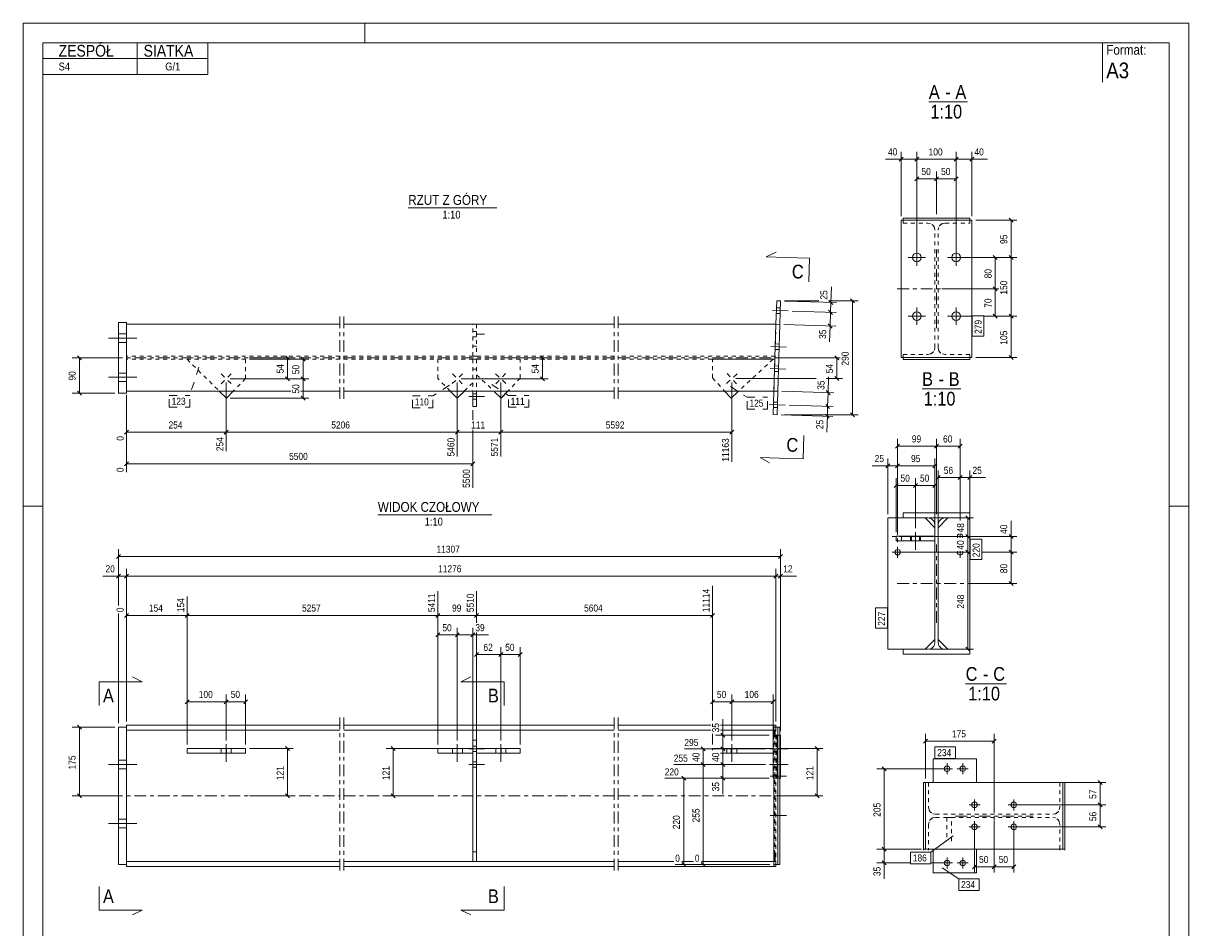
# Model space of a CAD drawing. Header units: millimetres. Extents: x 0 to 297, y 0 to 420.
# Tile 2 of 2: x 0 to 297, y 190 to 420. Entities that reach past the tile are written whole.
import ezdxf

# ---------------------------------------------------------------- set-up
doc = ezdxf.new("R2010")
doc.units = ezdxf.units.MM
for name, pattern in [('XKITLINE00', [0]), ('XKITLINE01', [4, 1, -1, 1, -1]), ('XKITLINE02', [4, 2, -2]), ('XKITLINE03', [6, 3, -1, 1, -1])]:
    doc.linetypes.add(name, pattern=pattern)
for name, color, linetype, lineweight in [('Arkusz rysunku', 3, 'Continuous', 0), ('Element', 2, 'Continuous', 0), ('Inny typ obiektu', 7, 'Continuous', 0), ('Przekrój', 7, 'Continuous', 0), ('Wymiar', 4, 'Continuous', 0), ('Znak elementu', 2, 'Continuous', 0), ('Śruba', 3, 'Continuous', 0)]:
    doc.layers.add(name, color=color, linetype=linetype, lineweight=lineweight)
doc.styles.add('ARIAL', font='ARIAL.TTF')

msp = doc.modelspace()

# ---------------------------------------------------------------- linework, layer by layer
at = {"layer": 'Arkusz rysunku', "linetype": 'XKITLINE00', "lineweight": 0}
for p, q in [((297, 420), (0, 420)), ((0, 420), (0, 0)), ((87, 415), (87, 420)), ((297, 0), (297, 420)), ((292, 415), (5, 415)), ((5, 415), (5, 5)), ((292, 5), (292, 415)), ((5, 297), (0, 297)), ((297, 297), (292, 297))]:
    msp.add_line(p, q, dxfattribs=at)
at = {"layer": 'Element', "linetype": 'XKITLINE00', "lineweight": 0}
for p, q in [((223.72, 334.88), (223.72, 369.88)), ((241.72, 369.88), (223.72, 369.88)), ((241.22, 370.38), (224.22, 370.38)), ((224.22, 370.38), (224.22, 369.88)), ((241.22, 370.38), (241.22, 369.88)), ((241.72, 334.88), (241.72, 369.88)), ((192, 349.32), (191.82, 343.32)), ((193, 349.29), (192, 349.32)), ((192.82, 343.29), (193, 349.29)), ((24.3, 343.82), (26.3, 343.82)), ((24.3, 325.82), (24.3, 343.82)), ((26.3, 343.82), (26.3, 343.32)), ((26.3, 343.32), (26.3, 326.32)), ((80.66, 343.32), (26.3, 343.32)), ((150.62, 343.32), (81.66, 343.32)), ((191.82, 343.32), (151.62, 343.32)), ((191.29, 326.32), (191.82, 343.32)), ((192.82, 343.29), (191.82, 343.32)), ((192.28, 326.3), (192.82, 343.29)), ((241.72, 334.88), (223.72, 334.88)), ((224.22, 334.38), (224.22, 334.88)), ((224.22, 334.38), (241.22, 334.38)), ((241.22, 334.38), (241.22, 334.88)), ((26.3, 325.82), (24.3, 325.82)), ((26.3, 326.32), (68.18, 326.32)), ((26.3, 326.32), (26.3, 325.82)), ((49.92, 326.32), (51.75, 324.52)), ((51.75, 324.52), (53.52, 326.32)), ((70.7, 326.32), (80.66, 326.32)), ((81.66, 326.32), (150.62, 326.32)), ((110.58, 324.52), (108.81, 326.32)), ((110.58, 324.52), (112.41, 326.32)), ((114.53, 326.32), (114.53, 322.42)), ((115.53, 322.42), (115.53, 326.32)), ((121.81, 324.53), (119.91, 326.32)), ((121.81, 324.53), (123.51, 326.32)), ((151.62, 326.32), (191.29, 326.32)), ((180.36, 324.53), (178.71, 326.32)), ((182.31, 326.32), (180.36, 324.53)), ((191.29, 326.32), (191.1, 320.33)), ((191.29, 326.33), (192.28, 326.3)), ((192.1, 320.3), (192.29, 326.3)), ((114.53, 322.42), (115.53, 322.42)), ((192.1, 320.3), (191.1, 320.33)), ((224.22, 293.99), (224.22, 295.26)), ((224.22, 295.26), (241.22, 295.26)), ((224.22, 293.99), (224.22, 295.26)), ((224.22, 295.26), (241.22, 295.26)), ((241.22, 295.26), (241.22, 293.99)), ((241.22, 295.26), (241.22, 293.99)), ((220.32, 293.99), (224.22, 293.99)), ((220.32, 260.53), (220.32, 293.99)), ((230.52, 293.99), (224.22, 293.99)), ((230.52, 293.99), (224.22, 293.99)), ((229.82, 293.99), (232.32, 291.49)), ((230.52, 293.99), (231.21, 293.85)), ((230.52, 293.99), (231.21, 293.85)), ((232.18, 292.88), (232.32, 292.19)), ((232.18, 292.88), (232.32, 292.19)), ((232.32, 262.33), (232.32, 292.19)), ((232.32, 262.33), (232.32, 292.19)), ((235.62, 293.99), (233.12, 291.49)), ((233.12, 292.19), (233.26, 292.88)), ((233.12, 292.19), (233.26, 292.88)), ((233.12, 262.33), (233.12, 292.19)), ((233.12, 262.33), (233.12, 292.19)), ((234.23, 293.85), (234.92, 293.99)), ((234.23, 293.85), (234.92, 293.99)), ((241.22, 293.99), (234.92, 293.99)), ((241.22, 293.99), (234.92, 293.99)), ((241.22, 260.53), (241.22, 293.99)), ((222.42, 288.16), (222.42, 289.36)), ((222.42, 289.36), (232.32, 289.36)), ((222.42, 288.16), (232.32, 288.16)), ((223.78, 289.36), (223.78, 288.16)), ((223.78, 289.36), (232.32, 289.36)), ((223.78, 288.16), (223.78, 289.36)), ((223.78, 288.16), (232.32, 288.16)), ((232.32, 288.16), (232.32, 289.36)), ((232.32, 288.16), (232.32, 289.36)), ((229.82, 260.53), (232.32, 263.03)), ((232.32, 262.33), (232.18, 261.64)), ((232.32, 262.33), (232.18, 261.64)), ((233.12, 263.03), (235.62, 260.53)), ((233.26, 261.64), (233.12, 262.33)), ((233.26, 261.64), (233.12, 262.33)), ((220.32, 260.53), (224.22, 260.53)), ((224.22, 259.26), (224.22, 260.53)), ((224.22, 260.53), (230.52, 260.53)), ((224.22, 259.26), (224.22, 260.53)), ((224.22, 260.53), (230.52, 260.53)), ((241.22, 259.26), (224.22, 259.26)), ((241.22, 259.26), (224.22, 259.26)), ((231.21, 260.67), (230.52, 260.53)), ((231.21, 260.67), (230.52, 260.53)), ((234.92, 260.53), (234.23, 260.67)), ((234.92, 260.53), (234.23, 260.67)), ((234.92, 260.53), (241.22, 260.53)), ((234.92, 260.53), (241.22, 260.53)), ((241.22, 260.53), (241.22, 259.26)), ((241.22, 260.53), (241.22, 259.26)), ((24.3, 205.68), (24.3, 240.68)), ((26.3, 240.68), (24.3, 240.68)), ((26.3, 241.18), (26.3, 240.68)), ((80.66, 241.18), (26.3, 241.18)), ((26.3, 205.68), (26.3, 240.68)), ((150.62, 241.18), (81.66, 241.18)), ((175.18, 241.18), (151.62, 241.18)), ((191.29, 241.18), (177.7, 241.18)), ((191.82, 241.18), (191.29, 241.18)), ((191.29, 241.18), (191.29, 239.91)), ((191.29, 240.68), (191.29, 238.68)), ((192.82, 240.68), (191.29, 240.68)), ((191.82, 241.18), (191.82, 240.68)), ((192.28, 205.68), (192.28, 240.68)), ((192.82, 240.68), (192.82, 205.68)), ((80.66, 239.91), (26.3, 239.91)), ((114.53, 239.91), (81.66, 239.91)), ((114.53, 206.45), (114.53, 239.91)), ((114.53, 239.91), (115.53, 239.91)), ((150.62, 239.91), (115.53, 239.91)), ((115.53, 206.45), (115.53, 239.91)), ((175.18, 239.91), (151.62, 239.91)), ((191.29, 239.91), (177.7, 239.91)), ((192.29, 238.68), (191.1, 238.68)), ((191.1, 238.68), (191.1, 227.68)), ((192.1, 227.68), (192.1, 238.68)), ((192.29, 227.68), (192.29, 238.68)), ((192.82, 227.68), (192.82, 238.68)), ((193, 238.68), (192.82, 238.68)), ((193, 227.68), (193, 238.68)), ((41.72, 234.08), (41.72, 235.28)), ((41.72, 235.28), (56.66, 235.28)), ((51.75, 234.08), (51.75, 235.28)), ((56.66, 235.28), (56.66, 234.08)), ((105.66, 234.08), (105.66, 235.28)), ((105.66, 235.28), (114.53, 235.28)), ((110.58, 234.08), (110.58, 235.28)), ((115.53, 235.28), (126.62, 235.28)), ((121.81, 234.08), (121.81, 235.28)), ((126.62, 234.08), (126.62, 235.28)), ((191.1, 235.28), (175.62, 235.28)), ((175.62, 235.28), (175.62, 234.88)), ((180.36, 234.08), (180.36, 235.28)), ((56.66, 234.08), (41.72, 234.08)), ((110.58, 234.08), (105.66, 234.08)), ((114.53, 234.08), (110.58, 234.08)), ((126.62, 234.08), (115.53, 234.08)), ((191.1, 234.08), (177.7, 234.08)), ((231.92, 232.61), (231.92, 232.61)), ((231.92, 232.61), (231.92, 226.61)), ((242.92, 232.61), (231.92, 232.61)), ((242.92, 232.61), (242.92, 232.61)), ((242.92, 226.61), (242.92, 232.61)), ((192.29, 227.68), (191.1, 227.68)), ((191.29, 205.68), (191.29, 227.68)), ((193, 227.68), (192.82, 227.68)), ((229.42, 209.4), (229.42, 226.61)), ((229.42, 226.61), (230.69, 226.61)), ((229.92, 209.61), (229.92, 226.61)), ((229.92, 226.61), (264.92, 226.61)), ((230.69, 226.61), (230.69, 226.61)), ((231.92, 226.61), (231.92, 226.61)), ((242.92, 226.61), (231.92, 226.61)), ((242.92, 226.61), (242.92, 226.61)), ((264.15, 226.61), (264.15, 226.61)), ((264.15, 226.61), (265.42, 226.61)), ((264.92, 209.61), (264.92, 226.61)), ((265.42, 209.4), (265.42, 226.61)), ((229.42, 209.6), (230.69, 209.6)), ((229.92, 209.61), (264.92, 209.61)), ((230.69, 209.61), (230.69, 209.4)), ((231.92, 203.61), (231.92, 209.61)), ((231.92, 209.61), (231.92, 209.61)), ((231.92, 209.61), (242.92, 209.61)), ((242.92, 209.61), (242.92, 209.61)), ((242.92, 203.61), (242.92, 209.61)), ((264.15, 209.4), (264.15, 209.61)), ((264.15, 209.6), (265.42, 209.6)), ((26.3, 205.68), (24.3, 205.68)), ((26.3, 206.45), (80.66, 206.45)), ((26.3, 205.18), (26.3, 205.68)), ((80.66, 205.18), (26.3, 205.18)), ((81.66, 206.45), (114.53, 206.45)), ((150.62, 205.18), (81.66, 205.18)), ((115.53, 206.45), (114.53, 206.45)), ((150.62, 206.45), (115.53, 206.45)), ((165.78, 206.45), (151.62, 206.45)), ((191.82, 205.18), (151.62, 205.18)), ((170.78, 206.45), (167.84, 206.45)), ((191.29, 206.45), (172.84, 206.45)), ((191.29, 205.18), (191.29, 206.45)), ((192.82, 205.68), (191.29, 205.68)), ((191.82, 205.18), (191.82, 205.68)), ((231.92, 203.61), (231.92, 203.61)), ((242.92, 203.61), (231.92, 203.61)), ((242.92, 203.61), (242.92, 203.61))]:
    msp.add_line(p, q, dxfattribs=at)
at = {"layer": 'Element', "linetype": 'XKITLINE01', "lineweight": 0}
for p, q in [((224.22, 369.88), (224.22, 369.11)), ((224.22, 369.11), (230.52, 369.11)), ((230.52, 369.11), (231.21, 368.97)), ((234.23, 368.97), (234.92, 369.11)), ((234.92, 369.11), (241.22, 369.11)), ((241.22, 369.88), (241.22, 369.11)), ((232.18, 368), (232.32, 367.31)), ((232.32, 337.45), (232.32, 367.31)), ((233.12, 367.31), (233.26, 368)), ((233.12, 337.45), (233.12, 367.31)), ((26.3, 343.32), (26.3, 326.32)), ((114.53, 335.22), (114.53, 343.32)), ((114.53, 343.32), (115.53, 343.32)), ((115.53, 343.32), (115.53, 335.22)), ((191.82, 343.32), (191.29, 326.33)), ((192.82, 343.29), (191.82, 343.32)), ((191.82, 343.32), (191.82, 343.32)), ((115.53, 337.72), (114.53, 337.72)), ((224.22, 335.65), (230.52, 335.65)), ((224.22, 334.88), (224.22, 335.65)), ((231.21, 335.79), (230.52, 335.65)), ((232.32, 337.45), (232.18, 336.76)), ((233.26, 336.76), (233.12, 337.45)), ((234.92, 335.65), (234.23, 335.79)), ((241.22, 335.65), (234.92, 335.65)), ((241.22, 334.88), (241.22, 335.65)), ((80.66, 335.22), (26.3, 335.22)), ((80.66, 334.42), (26.3, 334.42)), ((41.72, 334.42), (56.66, 334.42)), ((41.72, 334.42), (49.92, 326.32)), ((56.66, 334.42), (56.66, 329.5)), ((150.62, 335.22), (81.66, 335.22)), ((150.62, 334.42), (81.66, 334.42)), ((105.66, 329.5), (105.66, 334.42)), ((105.66, 334.42), (114.53, 334.42)), ((115.53, 335.22), (114.53, 335.22)), ((115.53, 334.42), (114.53, 334.42)), ((114.53, 334.42), (114.53, 326.32)), ((114.53, 334.42), (114.53, 328.42)), ((115.53, 334.42), (115.53, 322.42)), ((126.62, 334.42), (115.53, 334.42)), ((115.53, 334.42), (115.53, 330.48)), ((126.62, 329.61), (126.62, 334.42)), ((191.56, 335.22), (151.62, 335.22)), ((191.54, 334.42), (151.62, 334.42)), ((175.62, 334.42), (191.11, 334.42)), ((175.62, 329.68), (175.62, 334.42)), ((191.11, 334.42), (182.31, 326.32)), ((115.53, 331.92), (114.53, 331.92)), ((115.53, 330.48), (119.91, 326.32)), ((175.62, 329.68), (178.71, 326.32)), ((56.66, 329.5), (53.52, 326.32)), ((108.81, 326.32), (105.66, 329.5)), ((114.53, 328.42), (110.58, 324.52)), ((126.62, 329.61), (121.81, 324.53)), ((192.29, 326.3), (191.29, 326.33)), ((191.29, 326.32), (191.29, 326.33)), ((191.29, 326.33), (191.29, 326.32)), ((224.22, 293.99), (229.82, 293.99)), ((232.32, 263.03), (232.32, 291.49)), ((233.12, 291.49), (233.12, 263.03)), ((241.22, 293.99), (235.62, 293.99)), ((222.42, 288.16), (222.42, 289.36)), ((222.42, 289.36), (232.32, 289.36)), ((222.42, 288.16), (232.32, 288.16)), ((232.32, 289.36), (223.78, 289.36)), ((226.32, 288.16), (226.32, 289.36)), ((228.37, 288.16), (228.37, 289.36)), ((232.32, 289.36), (232.32, 288.16)), ((224.22, 260.53), (229.82, 260.53)), ((235.62, 260.53), (241.22, 260.53)), ((26.3, 240.68), (26.3, 239.91)), ((191.82, 240.68), (191.82, 239.91)), ((191.82, 205.68), (191.82, 240.68)), ((26.3, 205.68), (26.3, 239.91)), ((80.66, 239.91), (26.3, 239.91)), ((150.62, 239.91), (81.66, 239.91)), ((115.53, 239.91), (114.53, 239.91)), ((114.53, 206.45), (114.53, 239.91)), ((114.53, 239.91), (115.53, 239.91)), ((115.53, 239.91), (115.53, 206.45)), ((175.18, 239.91), (151.62, 239.91)), ((191.82, 239.91), (177.7, 239.91)), ((192.1, 238.68), (191.29, 238.68)), ((191.29, 238.68), (191.29, 227.68)), ((191.29, 238.68), (191.29, 227.68)), ((191.48, 239.91), (191.5, 239.78)), ((191.5, 239.78), (191.52, 239.39)), ((191.52, 239.39), (191.54, 238.8)), ((191.54, 238.8), (191.54, 238.11)), ((191.54, 208.25), (191.54, 238.11)), ((191.56, 238.11), (191.57, 238.8)), ((191.56, 208.25), (191.56, 238.11)), ((191.57, 238.8), (191.58, 239.39)), ((191.58, 239.39), (191.6, 239.78)), ((191.6, 239.78), (191.62, 239.91)), ((191.82, 227.68), (191.82, 238.68)), ((192.82, 238.68), (191.82, 238.68)), ((192, 227.68), (192, 238.68)), ((114.53, 237.41), (115.53, 237.41)), ((115.53, 237.41), (114.53, 237.41)), ((114.53, 235.28), (114.53, 234.08)), ((115.53, 234.08), (115.53, 235.28)), ((191.11, 235.28), (191.1, 235.28)), ((191.11, 235.28), (191.1, 235.28)), ((191.11, 234.08), (191.11, 235.28)), ((115.53, 234.08), (121.81, 234.08)), ((191.1, 234.08), (191.11, 234.08)), ((191.11, 234.08), (191.1, 234.08)), ((231.92, 232.61), (242.92, 232.61)), ((192.1, 227.68), (191.29, 227.68)), ((192.82, 227.68), (191.82, 227.68)), ((229.42, 226.61), (229.42, 226.41)), ((230.69, 226.61), (230.69, 220.31)), ((231.92, 226.61), (242.92, 226.61)), ((231.92, 226.61), (231.92, 226.61)), ((264.15, 226.61), (264.15, 220.31)), ((230.83, 219.62), (230.69, 220.31)), ((264.15, 220.31), (264.01, 219.62)), ((232.49, 218.51), (231.8, 218.65)), ((231.8, 217.57), (232.49, 217.71)), ((232.49, 218.51), (262.35, 218.51)), ((232.49, 217.71), (262.35, 217.71)), ((236.52, 217.7), (235.32, 217.7)), ((235.32, 217.7), (235.32, 211.68)), ((236.52, 211.68), (236.52, 217.7)), ((263.04, 218.65), (262.35, 218.51)), ((262.35, 217.71), (263.04, 217.57)), ((230.69, 215.91), (230.83, 216.6)), ((230.69, 215.91), (230.69, 209.61)), ((264.01, 216.6), (264.15, 215.91)), ((264.15, 209.61), (264.15, 215.91)), ((114.53, 208.95), (115.53, 208.95)), ((114.53, 208.95), (115.53, 208.95)), ((191.54, 208.25), (191.54, 207.56)), ((191.57, 207.56), (191.56, 208.25)), ((231.92, 209.61), (242.92, 209.61)), ((115.53, 206.45), (114.53, 206.45)), ((115.53, 206.45), (114.53, 206.45)), ((191.82, 206.45), (191.29, 206.45)), ((191.5, 206.59), (191.48, 206.45)), ((191.52, 206.98), (191.5, 206.59)), ((191.54, 207.56), (191.52, 206.98)), ((191.58, 206.98), (191.57, 207.56)), ((191.6, 206.59), (191.58, 206.98)), ((191.62, 206.45), (191.6, 206.59)), ((191.82, 205.68), (191.82, 206.45)), ((242.92, 203.61), (231.92, 203.61))]:
    msp.add_line(p, q, dxfattribs=at)
at = {"layer": 'Element', "linetype": 'XKITLINE03', "lineweight": 0}
for p, q in [((232.72, 342.38), (232.72, 362.38)), ((222.72, 352.38), (242.72, 352.38)), ((80.66, 345.32), (80.66, 324.32)), ((81.67, 345.32), (81.67, 324.32)), ((150.62, 345.32), (150.62, 324.32)), ((151.62, 345.32), (151.62, 324.32)), ((16.3, 334.82), (80.66, 334.82)), ((81.66, 334.82), (150.62, 334.82)), ((151.62, 334.82), (201.55, 334.82)), ((232.72, 267.26), (232.72, 287.26)), ((222.72, 277.26), (242.72, 277.26)), ((80.66, 243.18), (80.66, 203.18)), ((81.67, 243.18), (81.67, 203.18)), ((150.62, 243.18), (150.62, 203.18)), ((151.62, 243.18), (151.62, 203.18)), ((247.42, 227.9), (247.42, 208.11)), ((16.3, 223.18), (80.66, 223.18)), ((81.66, 223.18), (150.62, 223.18)), ((151.62, 223.18), (201.55, 223.18)), ((237.52, 218.01), (257.32, 218.01))]:
    msp.add_line(p, q, dxfattribs=at)
at = {"layer": 'Element', "linetype": 'XKITLINE01', "lineweight": 0}
for centre, start, end in [((230.52, 367.31), 22.5, 67.5), ((234.92, 367.31), 112.5, 157.5), ((230.52, 337.45), 292.5, 337.5), ((234.92, 337.45), 202.5, 247.5), ((232.49, 220.31), 202.4859, 247.4859), ((232.49, 215.91), 112.5141, 157.5141), ((262.35, 220.31), 292.5141, 337.5141), ((262.35, 215.91), 22.4859, 67.4859)]:
    msp.add_arc(centre, 1.8, start, end, dxfattribs=at)
at = {"layer": 'Element', "linetype": 'XKITLINE00', "lineweight": 0}
for centre, start, end in [((230.52, 292.19), 22.5, 67.5), ((230.52, 292.19), 22.5, 67.5), ((234.92, 292.19), 112.5, 157.5), ((234.92, 292.19), 112.5, 157.5), ((230.52, 262.33), 292.5, 337.5), ((230.52, 262.33), 292.5, 337.5), ((234.92, 262.33), 202.5, 247.5), ((234.92, 262.33), 202.5, 247.5)]:
    msp.add_arc(centre, 1.8, start, end, dxfattribs=at)
at = {"layer": 'Inny typ obiektu', "linetype": 'XKITLINE00', "lineweight": 0}
for p, q in [((5, 415), (47, 415)), ((5, 415), (5, 411)), ((29, 411), (29, 415)), ((47, 411), (47, 415)), ((275, 415), (275, 405)), ((5, 411), (47, 411)), ((5, 411), (5, 407)), ((29, 411), (29, 407)), ((47, 411), (47, 407)), ((5, 407), (47, 407)), ((230.77, 400), (240.65, 400)), ((98.1, 373), (120.7, 373)), ((229.07, 326.88), (238.95, 326.88)), ((90.36, 294.8), (119.44, 294.8)), ((240.16, 251.76), (250.56, 251.76))]:
    msp.add_line(p, q, dxfattribs=at)
at = {"layer": 'Przekrój', "linetype": 'XKITLINE00', "lineweight": 0}
for p, q in [((189.36, 360.5), (191.89, 361.67)), ((194.35, 360.35), (189.36, 360.5)), ((200.35, 360.16), (194.35, 360.35)), ((200.35, 360.16), (200.16, 354.16)), ((198.75, 309.02), (198.93, 315.02)), ((187.75, 309.36), (190.21, 308.04)), ((192.75, 309.21), (187.75, 309.36)), ((198.75, 309.02), (192.75, 309.21)), ((30.3, 252.25), (27.8, 253.5)), ((111.53, 252.25), (114.03, 253.5)), ((19.3, 252.25), (19.3, 246.25)), ((19.3, 252.25), (25.3, 252.25)), ((25.3, 252.25), (30.3, 252.25)), ((116.53, 252.25), (111.53, 252.25)), ((122.53, 252.25), (116.53, 252.25)), ((122.53, 252.25), (122.53, 246.25)), ((19.3, 194.12), (19.3, 200.12)), ((122.53, 194.12), (122.53, 200.12)), ((19.3, 194.12), (25.3, 194.12)), ((25.3, 194.12), (30.3, 194.12)), ((30.3, 194.12), (27.8, 192.87)), ((111.53, 194.12), (114.03, 192.87)), ((116.53, 194.12), (111.53, 194.12)), ((122.53, 194.12), (116.53, 194.12))]:
    msp.add_line(p, q, dxfattribs=at)
at = {"layer": 'Wymiar', "linetype": 'XKITLINE00', "lineweight": 0}
for p, q in [((223.72, 370.88), (223.72, 387.24)), ((227.72, 361.38), (227.72, 387.24)), ((227.72, 361.38), (227.72, 387.24)), ((237.72, 361.38), (237.72, 387.24)), ((237.72, 361.38), (237.72, 387.24)), ((241.72, 370.88), (241.72, 387.24)), ((223.72, 385.38), (219.7, 385.38)), ((223.72, 385.38), (219.7, 385.38)), ((224.23, 385.89), (223.21, 384.87)), ((223.72, 385.38), (227.72, 385.38)), ((228.23, 385.89), (227.21, 384.87)), ((228.23, 385.89), (227.21, 384.87)), ((227.72, 385.38), (237.72, 385.38)), ((238.23, 385.89), (237.21, 384.87)), ((238.23, 385.89), (237.21, 384.87)), ((237.72, 385.38), (241.72, 385.38)), ((242.23, 385.89), (241.21, 384.87)), ((241.72, 385.38), (245.74, 385.38)), ((241.72, 385.38), (245.74, 385.38)), ((228.23, 380.89), (227.21, 379.87)), ((227.72, 361.38), (227.72, 382.24)), ((227.72, 380.38), (232.72, 380.38)), ((233.23, 380.89), (232.21, 379.87)), ((233.23, 380.89), (232.21, 379.87)), ((232.72, 371.38), (232.72, 382.24)), ((232.72, 371.38), (232.72, 382.24)), ((232.72, 380.38), (237.72, 380.38)), ((238.23, 380.89), (237.21, 379.87)), ((237.72, 361.38), (237.72, 382.24)), ((242.72, 369.88), (253.16, 369.88)), ((251.21, 370.39), (252.23, 369.37)), ((251.72, 360.38), (251.72, 369.88)), ((238.72, 360.38), (253.16, 360.38)), ((238.72, 360.38), (253.16, 360.38)), ((238.72, 360.38), (249.16, 360.38)), ((247.21, 360.89), (248.23, 359.87)), ((247.72, 352.38), (247.72, 360.38)), ((251.21, 360.89), (252.23, 359.87)), ((251.21, 360.89), (252.23, 359.87)), ((251.72, 345.38), (251.72, 360.38)), ((205.82, 348.89), (205.94, 352.91)), ((205.82, 348.89), (205.94, 352.91)), ((234.12, 352.38), (248.6, 352.38)), ((234.12, 352.38), (248.6, 352.38)), ((247.21, 352.89), (248.23, 351.87)), ((247.21, 352.89), (248.23, 351.87)), ((247.72, 345.38), (247.72, 352.38)), ((194, 349.32), (202.71, 349.32)), ((194, 349.25), (207.25, 348.84)), ((205.23, 349.32), (212.74, 349.32)), ((205.32, 349.41), (206.31, 348.36)), ((205.74, 346.39), (205.82, 348.89)), ((210.79, 349.83), (211.81, 348.81)), ((211.3, 320.3), (211.3, 349.32)), ((195.93, 346.69), (207.18, 346.34)), ((195.93, 346.69), (207.18, 346.34)), ((205.24, 346.91), (206.23, 345.86)), ((205.24, 346.91), (206.23, 345.86)), ((205.63, 342.89), (205.74, 346.39)), ((238.72, 345.38), (241.82, 345.38)), ((238.72, 345.38), (241.82, 345.38)), ((238.72, 345.38), (241.82, 345.38)), ((244.82, 345.38), (253.16, 345.38)), ((244.82, 345.38), (253.16, 345.38)), ((244.82, 345.38), (249.16, 345.38)), ((247.21, 345.89), (248.23, 344.87)), ((251.21, 345.89), (252.23, 344.87)), ((251.21, 345.89), (252.23, 344.87)), ((251.72, 334.88), (251.72, 345.38)), ((193.82, 343.26), (207.07, 342.85)), ((205.14, 343.42), (206.12, 342.37)), ((205.63, 342.89), (205.5, 338.87)), ((205.63, 342.89), (205.5, 338.87)), ((25.3, 334.82), (12.44, 334.82)), ((13.79, 335.33), (14.81, 334.31)), ((14.3, 325.82), (14.3, 334.82)), ((57.66, 334.82), (68.74, 334.82)), ((57.66, 334.42), (72.74, 334.42)), ((66.79, 335.33), (67.81, 334.31)), ((67.3, 329.47), (67.3, 334.82)), ((70.79, 334.93), (71.81, 333.91)), ((71.3, 329.47), (71.3, 334.42)), ((122.68, 334.82), (133.74, 334.82)), ((131.79, 335.33), (132.81, 334.31)), ((132.3, 329.47), (132.3, 334.82)), ((192.55, 334.82), (208.18, 334.82)), ((206.79, 335.33), (207.81, 334.31)), ((207.3, 329.48), (207.3, 334.82)), ((242.72, 334.88), (253.16, 334.88)), ((251.21, 335.39), (252.23, 334.37)), ((66.79, 329.98), (67.81, 328.96)), ((70.79, 329.98), (71.81, 328.96)), ((70.79, 329.98), (71.81, 328.96)), ((131.79, 329.98), (132.81, 328.96)), ((205.1, 325.9), (205.23, 329.92)), ((205.1, 325.9), (205.23, 329.92)), ((206.79, 329.99), (207.81, 328.97)), ((51.72, 328.47), (51.72, 311)), ((51.72, 328.47), (51.72, 311)), ((52.72, 329.47), (72.74, 329.47)), ((52.72, 329.47), (72.74, 329.47)), ((52.72, 329.47), (68.74, 329.47)), ((71.3, 324.52), (71.3, 329.47)), ((110.61, 328.47), (110.61, 309.66)), ((110.61, 328.47), (110.61, 309.66)), ((111.61, 329.47), (133.74, 329.47)), ((121.68, 328.48), (121.68, 309.66)), ((121.68, 328.48), (121.68, 309.66)), ((180.57, 328.48), (180.57, 308.33)), ((181.57, 329.48), (202.09, 329.48)), ((204.61, 329.48), (208.74, 329.48)), ((23.3, 325.82), (12.44, 325.82)), ((13.79, 326.33), (14.81, 325.31)), ((26.3, 325.32), (26.3, 305.67)), ((26.3, 325.32), (26.3, 313.67)), ((52.75, 324.52), (72.74, 324.52)), ((70.79, 325.03), (71.81, 324.02)), ((193.28, 326.27), (206.54, 325.85)), ((204.61, 326.42), (205.59, 325.37)), ((204.99, 322.4), (205.1, 325.9)), ((114.53, 321.42), (114.53, 318.94)), ((195.18, 322.7), (206.43, 322.35)), ((195.18, 322.7), (206.43, 322.35)), ((204.5, 322.92), (205.49, 321.87)), ((204.5, 322.92), (205.49, 321.87)), ((204.92, 319.9), (204.99, 322.4)), ((210.79, 320.81), (211.81, 319.79)), ((193.1, 320.27), (206.35, 319.86)), ((194, 320.3), (212.74, 320.3)), ((204.42, 320.43), (205.41, 319.38)), ((204.92, 319.9), (204.79, 315.88)), ((204.92, 319.9), (204.79, 315.88)), ((26.81, 316.33), (25.79, 315.31)), ((26.3, 315.82), (51.72, 315.82)), ((52.22, 316.33), (51.21, 315.31)), ((52.22, 316.33), (51.26, 315.36)), ((51.72, 315.82), (110.61, 315.82)), ((111.12, 316.33), (110.11, 315.31)), ((111.12, 316.33), (110.15, 315.36)), ((110.61, 315.82), (121.68, 315.82)), ((114.53, 316.42), (114.53, 301.66)), ((122.18, 316.33), (121.17, 315.31)), ((122.18, 316.33), (121.22, 315.36)), ((121.68, 315.82), (180.57, 315.82)), ((181.08, 316.33), (180.06, 315.31)), ((223.33, 312.77), (222.31, 311.75)), ((222.82, 290.26), (222.82, 314.12)), ((222.82, 312.26), (232.72, 312.26)), ((233.23, 312.77), (232.21, 311.75)), ((233.23, 312.77), (232.21, 311.75)), ((232.72, 294.99), (232.72, 314.12)), ((232.72, 294.99), (232.72, 314.12)), ((232.72, 312.26), (238.72, 312.26)), ((239.23, 312.77), (238.21, 311.75)), ((238.72, 293.32), (238.72, 314.12)), ((220.32, 294.99), (220.32, 309.12)), ((222.82, 290.26), (222.82, 309.12)), ((222.82, 290.26), (222.82, 309.12)), ((232.32, 292.49), (232.32, 309.12)), ((26.81, 308.33), (25.79, 307.31)), ((26.3, 307.82), (114.53, 307.82)), ((115.04, 308.33), (114.02, 307.31)), ((220.32, 307.26), (216.3, 307.26)), ((220.32, 307.26), (216.3, 307.26)), ((220.83, 307.77), (219.81, 306.75)), ((220.32, 307.26), (222.82, 307.26)), ((223.33, 307.77), (222.31, 306.75)), ((223.33, 307.77), (222.31, 306.75)), ((222.82, 307.26), (232.32, 307.26)), ((232.83, 307.77), (231.81, 306.75)), ((233.12, 292.49), (233.12, 306.12)), ((238.72, 293.32), (238.72, 306.12)), ((238.72, 293.32), (238.72, 306.12)), ((241.22, 294.99), (241.22, 306.12)), ((222.42, 290.36), (222.42, 304.12)), ((227.37, 291.41), (227.37, 304.12)), ((227.37, 291.41), (227.37, 304.12)), ((232.32, 292.49), (232.32, 304.12)), ((233.63, 304.77), (232.61, 303.75)), ((233.12, 304.26), (238.72, 304.26)), ((239.23, 304.77), (238.21, 303.75)), ((239.23, 304.77), (238.21, 303.75)), ((238.72, 304.26), (241.22, 304.26)), ((241.73, 304.77), (240.71, 303.75)), ((241.22, 304.26), (245.24, 304.26)), ((241.22, 304.26), (245.24, 304.26)), ((222.93, 302.77), (221.92, 301.75)), ((222.42, 302.26), (227.37, 302.26)), ((227.88, 302.77), (226.86, 301.75)), ((227.88, 302.77), (226.86, 301.75)), ((227.37, 302.26), (232.32, 302.26)), ((232.83, 302.77), (231.81, 301.75)), ((240.21, 294.5), (241.23, 293.48)), ((230.82, 293.99), (242.16, 293.99)), ((240.72, 289.26), (240.72, 293.99)), ((251.72, 289.26), (251.72, 293.28)), ((251.72, 289.26), (251.72, 293.28)), ((223.82, 289.26), (242.16, 289.26)), ((223.82, 289.26), (242.16, 289.26)), ((223.82, 289.26), (253.16, 289.26)), ((240.21, 289.77), (241.23, 288.75)), ((240.21, 289.77), (241.23, 288.75)), ((240.72, 285.26), (240.72, 289.26)), ((251.21, 289.77), (252.23, 288.75)), ((251.72, 285.26), (251.72, 289.26)), ((24.3, 271.7), (24.3, 286.04)), ((193, 239.68), (193, 286.04)), ((223.82, 285.26), (241.32, 285.26)), ((223.82, 285.26), (241.32, 285.26)), ((223.82, 285.26), (241.32, 285.26)), ((223.82, 285.26), (241.32, 285.26)), ((240.21, 285.77), (241.23, 284.75)), ((240.21, 285.77), (241.23, 284.75)), ((240.72, 260.53), (240.72, 285.26)), ((244.32, 285.26), (253.16, 285.26)), ((244.32, 285.26), (253.16, 285.26)), ((251.21, 285.77), (252.23, 284.75)), ((251.21, 285.77), (252.23, 284.75)), ((251.72, 277.26), (251.72, 285.26)), ((24.81, 284.69), (23.79, 283.67)), ((24.3, 284.18), (193, 284.18)), ((193.51, 284.69), (192.5, 283.67)), ((24.3, 279.18), (20.28, 279.18)), ((24.3, 279.18), (20.28, 279.18)), ((24.81, 279.69), (23.79, 278.67)), ((24.3, 271.7), (24.3, 281.04)), ((24.3, 279.18), (26.3, 279.18)), ((26.81, 279.69), (25.79, 278.67)), ((26.81, 279.69), (25.79, 278.67)), ((26.3, 242.18), (26.3, 281.04)), ((26.3, 242.18), (26.3, 281.04)), ((26.3, 279.18), (191.82, 279.18)), ((192.33, 279.69), (191.31, 278.67)), ((192.33, 279.69), (191.31, 278.67)), ((191.82, 242.18), (191.82, 281.04)), ((191.82, 242.18), (191.82, 281.04)), ((191.82, 279.18), (193, 279.18)), ((193.51, 279.69), (192.5, 278.67)), ((193, 239.68), (193, 281.04)), ((193, 279.18), (197.02, 279.18)), ((193, 279.18), (197.02, 279.18)), ((175.62, 242.39), (175.62, 276.68)), ((242.22, 277.26), (253.16, 277.26)), ((251.21, 277.77), (252.23, 276.75)), ((41.72, 236.28), (41.72, 274.01)), ((41.72, 236.28), (41.72, 274.01)), ((105.66, 236.28), (105.66, 275.34)), ((105.66, 236.28), (105.66, 275.34)), ((115.53, 267.3), (115.53, 275.34)), ((115.53, 267.3), (115.53, 275.34)), ((26.3, 242.18), (26.3, 271.34)), ((24.3, 241.68), (24.3, 269.64)), ((24.3, 241.68), (24.3, 269.64)), ((26.81, 269.69), (25.79, 268.67)), ((26.3, 269.18), (41.72, 269.18)), ((42.23, 269.69), (41.22, 268.67)), ((42.23, 269.69), (41.22, 268.67)), ((41.72, 269.18), (105.66, 269.18)), ((106.17, 269.69), (105.16, 268.67)), ((106.17, 269.69), (105.16, 268.67)), ((105.66, 269.18), (115.53, 269.18)), ((116.04, 269.69), (115.02, 268.67)), ((116.04, 269.69), (115.02, 268.67)), ((115.53, 269.18), (175.62, 269.18)), ((176.13, 269.69), (175.11, 268.67)), ((106.17, 264.69), (105.16, 263.67)), ((105.66, 236.28), (105.66, 266.04)), ((111.12, 264.69), (110.11, 263.67)), ((111.12, 264.69), (110.11, 263.67)), ((110.61, 237.33), (110.61, 266.04)), ((110.61, 237.33), (110.61, 266.04)), ((115.04, 264.69), (114.02, 263.67)), ((114.53, 236.28), (114.53, 266.04)), ((115.53, 236.28), (115.53, 264.78)), ((115.53, 236.28), (115.53, 264.78)), ((105.66, 264.18), (110.61, 264.18)), ((110.61, 264.18), (114.53, 264.18)), ((114.53, 264.18), (118.55, 264.18)), ((114.53, 264.18), (118.55, 264.18)), ((116.04, 259.69), (115.02, 258.67)), ((115.53, 236.28), (115.53, 261.04)), ((115.53, 259.18), (121.68, 259.18)), ((122.18, 259.69), (121.17, 258.67)), ((122.18, 259.69), (121.17, 258.67)), ((121.68, 237.33), (121.68, 261.04)), ((121.68, 237.33), (121.68, 261.04)), ((121.68, 259.18), (126.62, 259.18)), ((127.13, 259.69), (126.11, 258.67)), ((126.62, 236.28), (126.62, 261.04)), ((230.82, 260.53), (242.16, 260.53)), ((240.21, 261.04), (241.23, 260.02)), ((42.23, 247.69), (41.22, 246.67)), ((41.72, 236.28), (41.72, 249.04)), ((41.72, 247.18), (51.72, 247.18)), ((52.22, 247.69), (51.21, 246.67)), ((52.22, 247.69), (51.21, 246.67)), ((51.72, 237.33), (51.72, 249.04)), ((51.72, 237.33), (51.72, 249.04)), ((51.72, 247.18), (56.66, 247.18)), ((57.17, 247.69), (56.16, 246.67)), ((56.66, 236.28), (56.66, 249.04)), ((176.13, 247.69), (175.11, 246.67)), ((175.62, 242.39), (175.62, 249.04)), ((175.62, 247.18), (180.57, 247.18)), ((181.08, 247.69), (180.06, 246.67)), ((181.08, 247.69), (180.06, 246.67)), ((180.57, 237.33), (180.57, 249.04)), ((180.57, 237.33), (180.57, 249.04)), ((180.57, 247.18), (191.11, 247.18)), ((191.62, 247.69), (190.6, 246.67)), ((191.11, 236.28), (191.11, 249.04)), ((23.3, 240.68), (12.44, 240.68)), ((13.79, 241.19), (14.81, 240.17)), ((14.3, 223.18), (14.3, 240.68)), ((178.3, 238.68), (178.3, 242.7)), ((178.3, 238.68), (178.3, 242.7)), ((175.62, 236.28), (175.62, 239)), ((175.62, 236.28), (175.62, 239)), ((190.1, 238.68), (176.44, 238.68)), ((177.79, 239.19), (178.81, 238.17)), ((178.3, 235.18), (178.3, 238.68)), ((230.43, 237.65), (229.41, 236.63)), ((229.92, 227.61), (229.92, 239)), ((247.93, 237.65), (246.91, 236.63)), ((247.42, 219.51), (247.42, 239)), ((57.66, 235.28), (68.74, 235.28)), ((66.79, 235.79), (67.81, 234.77)), ((67.3, 223.18), (67.3, 235.28)), ((114.53, 235.28), (92.44, 235.28)), ((93.79, 235.79), (94.81, 234.77)), ((94.3, 223.18), (94.3, 235.28)), ((189.18, 235.18), (168.47, 235.18)), ((172.79, 235.69), (173.81, 234.67)), ((173.3, 231.18), (173.3, 235.18)), ((189.18, 235.18), (176.44, 235.18)), ((189.18, 235.18), (176.44, 235.18)), ((177.79, 235.69), (178.81, 234.67)), ((177.79, 235.69), (178.81, 234.67)), ((178.3, 231.18), (178.3, 235.18)), ((192.11, 235.28), (203.74, 235.28)), ((201.79, 235.79), (202.81, 234.77)), ((202.3, 223.18), (202.3, 235.28)), ((229.92, 237.14), (247.42, 237.14)), ((172.79, 231.69), (173.81, 230.67)), ((172.79, 231.69), (173.81, 230.67)), ((177.79, 231.69), (178.81, 230.67)), ((177.79, 231.69), (178.81, 230.67)), ((189.18, 231.18), (165.77, 231.18)), ((189.18, 231.18), (165.77, 231.18)), ((173.3, 205.68), (173.3, 231.18)), ((189.18, 231.18), (176.44, 231.18)), ((189.18, 231.18), (176.44, 231.18)), ((178.3, 227.68), (178.3, 231.18)), ((234.42, 230.11), (217.56, 230.11)), ((218.91, 230.62), (219.93, 229.6)), ((219.42, 209.61), (219.42, 230.11)), ((190.1, 227.68), (163.47, 227.68)), ((167.79, 228.19), (168.81, 227.17)), ((168.3, 205.68), (168.3, 227.68)), ((190.1, 227.68), (176.44, 227.68)), ((177.79, 228.19), (178.81, 227.17)), ((178.3, 227.68), (178.3, 223.66)), ((178.3, 227.68), (178.3, 223.66)), ((265.15, 226.61), (275.86, 226.61)), ((273.91, 227.12), (274.93, 226.1)), ((274.42, 220.91), (274.42, 226.61)), ((25.3, 223.18), (12.44, 223.18)), ((13.79, 223.69), (14.81, 222.67)), ((57.66, 223.18), (68.74, 223.18)), ((66.79, 223.69), (67.81, 222.67)), ((104.66, 223.18), (92.44, 223.18)), ((93.79, 223.69), (94.81, 222.67)), ((192.56, 223.18), (203.74, 223.18)), ((201.79, 223.69), (202.81, 222.67)), ((253.42, 220.91), (275.86, 220.91)), ((253.42, 220.91), (275.86, 220.91)), ((273.91, 221.42), (274.93, 220.4)), ((273.91, 221.42), (274.93, 220.4)), ((274.42, 215.31), (274.42, 220.91)), ((242.42, 214.31), (242.42, 203.7)), ((247.42, 216.71), (247.42, 203.7)), ((247.42, 216.71), (247.42, 203.7)), ((252.42, 214.31), (252.42, 203.7)), ((253.42, 215.31), (275.86, 215.31)), ((273.91, 215.82), (274.93, 214.8)), ((228.92, 209.61), (217.56, 209.61)), ((228.92, 209.61), (217.56, 209.61)), ((218.91, 210.12), (219.93, 209.1)), ((218.91, 210.12), (219.93, 209.1)), ((219.42, 206.11), (219.42, 209.61)), ((190.29, 205.68), (166.14, 205.68)), ((167.79, 206.19), (168.81, 205.17)), ((190.29, 205.68), (171.14, 205.68)), ((172.79, 206.19), (173.81, 205.17)), ((226.09, 206.11), (217.56, 206.11)), ((218.91, 206.62), (219.93, 205.6)), ((219.42, 206.11), (219.42, 202.09)), ((219.42, 206.11), (219.42, 202.09)), ((234.42, 206.11), (231.29, 206.11)), ((242.93, 205.65), (241.91, 204.63)), ((242.42, 205.14), (247.42, 205.14)), ((247.93, 205.65), (246.91, 204.63)), ((247.93, 205.65), (246.91, 204.63)), ((247.42, 205.14), (252.42, 205.14)), ((252.93, 205.65), (251.91, 204.63))]:
    msp.add_line(p, q, dxfattribs=at)
at = {"layer": 'Znak elementu', "linetype": 'XKITLINE00', "lineweight": 0}
for p, q in [((241.82, 340.28), (241.82, 345.49)), ((244.82, 345.49), (241.82, 345.49)), ((244.82, 340.28), (244.82, 345.49)), ((244.82, 340.28), (241.82, 340.28)), ((241.32, 283.38), (241.32, 288.59)), ((244.32, 288.59), (241.32, 288.59)), ((244.32, 283.38), (244.32, 288.59)), ((244.32, 283.38), (241.32, 283.38)), ((217.22, 265.93), (217.22, 271.14)), ((220.22, 271.14), (217.22, 271.14)), ((220.22, 265.93), (220.22, 271.14)), ((220.22, 265.93), (217.22, 265.93)), ((232.32, 235.71), (237.53, 235.71)), ((232.32, 232.71), (232.32, 235.71)), ((237.53, 232.71), (237.53, 235.71)), ((232.32, 232.71), (237.53, 232.71)), ((236.95, 213.04), (231.29, 208.88)), ((226.09, 208.88), (231.29, 208.88)), ((226.09, 205.88), (226.09, 208.88)), ((231.29, 205.88), (231.29, 208.88)), ((226.09, 205.88), (231.29, 205.88)), ((234.15, 204.84), (238.39, 202.1)), ((238.39, 202.1), (243.6, 202.1)), ((238.39, 199.1), (238.39, 202.1)), ((243.6, 199.1), (243.6, 202.1)), ((238.39, 199.1), (243.6, 199.1))]:
    msp.add_line(p, q, dxfattribs=at)
at = {"layer": 'Znak elementu', "linetype": 'XKITLINE02', "lineweight": 0}
for p, q in [((44.74, 332.41), (42.41, 325.22)), ((108.61, 327.81), (104.37, 325.07)), ((119.37, 327.95), (123.61, 325.21)), ((180.22, 327.47), (184.46, 324.73)), ((37.21, 325.22), (42.41, 325.22)), ((37.21, 322.22), (37.21, 325.22)), ((42.41, 322.22), (42.41, 325.22)), ((99.17, 325.07), (104.37, 325.07)), ((99.17, 322.07), (99.17, 325.07)), ((104.37, 322.07), (104.37, 325.07)), ((123.61, 325.21), (128.82, 325.21)), ((123.61, 322.21), (123.61, 325.21)), ((128.82, 322.21), (128.82, 325.21)), ((184.46, 324.73), (189.66, 324.73)), ((184.46, 321.73), (184.46, 324.73)), ((189.66, 321.73), (189.66, 324.73)), ((37.21, 322.22), (42.41, 322.22)), ((99.17, 322.07), (104.37, 322.07)), ((123.61, 322.21), (128.82, 322.21)), ((184.46, 321.73), (189.66, 321.73))]:
    msp.add_line(p, q, dxfattribs=at)
at = {"layer": 'Śruba', "linetype": 'XKITLINE00', "lineweight": 0}
for p, q in [((227.72, 358.18), (227.72, 362.58)), ((237.72, 358.18), (237.72, 362.58)), ((229.92, 360.38), (225.52, 360.38)), ((239.92, 360.38), (235.52, 360.38)), ((192.95, 347.49), (191.95, 347.52)), ((192.95, 347.49), (191.95, 347.52)), ((227.72, 343.18), (227.72, 347.58)), ((237.72, 343.18), (237.72, 347.58)), ((194.93, 346.72), (190.93, 346.85)), ((194.93, 346.72), (190.93, 346.85)), ((192.91, 346.09), (191.91, 346.12)), ((192.91, 346.09), (191.91, 346.12)), ((229.92, 345.38), (225.52, 345.38)), ((239.92, 345.38), (235.52, 345.38)), ((21.7, 339.82), (28.9, 339.82)), ((21.7, 339.82), (28.9, 339.82)), ((24.3, 340.92), (26.3, 340.92)), ((24.3, 340.92), (26.3, 340.92)), ((24.3, 338.72), (26.3, 338.72)), ((24.3, 338.72), (26.3, 338.72)), ((194.54, 337.53), (190.54, 337.66)), ((194.54, 337.53), (190.54, 337.66)), ((192.62, 336.89), (191.62, 336.92)), ((192.62, 336.89), (191.62, 336.92)), ((192.66, 338.29), (191.66, 338.32)), ((192.66, 338.29), (191.66, 338.32)), ((192.49, 332.69), (191.49, 332.72)), ((192.49, 332.69), (191.49, 332.72)), ((21.7, 329.82), (28.9, 329.82)), ((21.7, 329.82), (28.9, 329.82)), ((24.3, 330.92), (26.3, 330.92)), ((24.3, 330.92), (26.3, 330.92)), ((50.43, 330.74), (51.29, 329.9)), ((52.98, 330.75), (52.14, 329.9)), ((109.35, 330.75), (110.19, 329.9)), ((111.9, 330.74), (111.04, 329.9)), ((120.37, 330.71), (121.24, 329.89)), ((122.91, 330.78), (122.09, 329.91)), ((179.35, 330.8), (180.16, 329.92)), ((181.89, 330.7), (181.01, 329.89)), ((194.36, 331.93), (190.36, 332.06)), ((194.36, 331.93), (190.36, 332.06)), ((192.44, 331.29), (191.44, 331.33)), ((192.44, 331.29), (191.44, 331.33)), ((24.3, 328.72), (26.3, 328.72)), ((24.3, 328.72), (26.3, 328.72)), ((50.45, 328.19), (51.29, 329.05)), ((53, 328.21), (52.14, 329.05)), ((109.33, 328.21), (110.19, 329.05)), ((111.88, 328.19), (111.04, 329.05)), ((120.44, 328.17), (121.26, 329.04)), ((122.98, 328.24), (122.11, 329.06)), ((179.24, 328.26), (180.13, 329.07)), ((181.79, 328.15), (180.98, 329.04)), ((117.53, 324.92), (113.53, 324.92)), ((117.53, 324.92), (113.53, 324.92)), ((115.53, 325.62), (114.53, 325.62)), ((115.53, 325.62), (114.53, 325.62)), ((115.53, 324.22), (114.53, 324.22)), ((115.53, 324.22), (114.53, 324.22)), ((194.18, 322.73), (190.18, 322.86)), ((194.18, 322.73), (190.18, 322.86)), ((192.15, 322.1), (191.15, 322.13)), ((192.15, 322.1), (191.15, 322.13)), ((192.2, 323.5), (191.2, 323.53)), ((192.2, 323.5), (191.2, 323.53)), ((221.42, 289.26), (222.35, 289.26)), ((222.82, 290.66), (222.82, 289.73)), ((222.82, 287.86), (222.82, 288.79)), ((224.22, 289.26), (223.29, 289.26)), ((226.1, 288.16), (226.1, 289.36)), ((227.37, 285.91), (227.37, 290.41)), ((228.64, 288.16), (228.64, 289.36)), ((240.12, 289.26), (237.32, 289.26)), ((238.72, 289.93), (238.72, 288.96)), ((221.42, 285.26), (224.22, 285.26)), ((222.82, 283.86), (222.82, 286.66)), ((240.12, 285.26), (237.32, 285.26)), ((238.72, 285.56), (238.72, 283.86)), ((50.44, 234.08), (50.44, 235.28)), ((51.72, 231.83), (51.72, 236.33)), ((52.99, 234.08), (52.99, 235.28)), ((109.34, 234.08), (109.34, 235.28)), ((110.61, 231.83), (110.61, 236.33)), ((111.89, 234.08), (111.89, 235.28)), ((117.53, 235.18), (113.53, 235.18)), ((115.53, 235.88), (114.53, 235.88)), ((120.4, 234.08), (120.4, 235.28)), ((121.68, 231.83), (121.68, 236.33)), ((122.95, 234.08), (122.95, 235.28)), ((179.3, 234.08), (179.3, 235.28)), ((180.57, 231.83), (180.57, 236.33)), ((181.84, 234.08), (181.84, 235.28)), ((194.18, 235.18), (190.18, 235.18)), ((194.93, 235.18), (190.93, 235.18)), ((24.3, 232.28), (26.3, 232.28)), ((24.3, 232.28), (26.3, 232.28)), ((115.53, 234.48), (114.53, 234.48)), ((115.53, 231.88), (114.53, 231.88)), ((21.7, 231.18), (28.9, 231.18)), ((21.7, 231.18), (28.9, 231.18)), ((24.3, 230.08), (26.3, 230.08)), ((24.3, 230.08), (26.3, 230.08)), ((117.53, 231.18), (113.53, 231.18)), ((115.53, 230.48), (114.53, 230.48)), ((194.18, 231.18), (190.18, 231.18)), ((194.93, 231.18), (190.93, 231.18)), ((234.02, 230.11), (236.82, 230.11)), ((235.42, 231.51), (235.42, 228.71)), ((238.02, 230.11), (240.82, 230.11)), ((239.42, 231.51), (239.42, 228.71)), ((194.36, 228.18), (190.36, 228.18)), ((194.54, 228.18), (190.54, 228.18)), ((241.02, 220.91), (243.82, 220.91)), ((242.42, 219.51), (242.42, 222.31)), ((251.02, 220.91), (253.82, 220.91)), ((252.42, 219.51), (252.42, 222.31)), ((24.3, 217.28), (26.3, 217.28)), ((24.3, 217.28), (26.3, 217.28)), ((194.36, 218.18), (190.36, 218.18)), ((194.54, 218.18), (190.54, 218.18)), ((21.7, 216.18), (28.9, 216.18)), ((21.7, 216.18), (28.9, 216.18)), ((24.3, 215.08), (26.3, 215.08)), ((24.3, 215.08), (26.3, 215.08)), ((241.02, 215.31), (243.82, 215.31)), ((242.42, 213.91), (242.42, 216.71)), ((251.02, 215.31), (253.82, 215.31)), ((252.42, 213.91), (252.42, 216.71)), ((236.82, 206.11), (234.02, 206.11)), ((235.42, 204.71), (235.42, 207.51)), ((240.82, 206.11), (238.02, 206.11)), ((239.42, 204.71), (239.42, 207.51))]:
    msp.add_line(p, q, dxfattribs=at)
at = {"layer": 'Śruba', "linetype": 'XKITLINE02', "lineweight": 0}
for p, q in [((117.53, 340.82), (113.53, 340.82)), ((117.53, 340.82), (113.53, 340.82)), ((115.53, 341.52), (114.53, 341.52)), ((115.53, 341.52), (114.53, 341.52)), ((115.53, 340.12), (114.53, 340.12)), ((115.53, 340.12), (114.53, 340.12)), ((226.1, 288.16), (226.1, 289.36)), ((227.37, 285.91), (227.37, 290.41)), ((228.64, 288.16), (228.64, 289.36)), ((117.53, 235.18), (113.53, 235.18)), ((115.53, 235.88), (114.53, 235.88)), ((115.53, 234.48), (114.53, 234.48)), ((115.53, 231.88), (114.53, 231.88)), ((117.53, 231.18), (113.53, 231.18)), ((115.53, 230.48), (114.53, 230.48))]:
    msp.add_line(p, q, dxfattribs=at)
at = {"layer": 'Śruba', "linetype": 'XKITLINE00', "lineweight": 0}
for centre, radius in [((227.72, 360.38), 1.1), ((237.72, 360.38), 1.1), ((227.72, 345.38), 1.1), ((237.72, 345.38), 1.1), ((222.82, 285.26), 0.7), ((235.42, 230.11), 0.7), ((239.42, 230.11), 0.7), ((242.42, 220.91), 0.7), ((252.42, 220.91), 0.7), ((242.42, 215.31), 0.7), ((252.42, 215.31), 0.7), ((235.42, 206.11), 0.7), ((239.42, 206.11), 0.7)]:
    msp.add_circle(centre, radius, dxfattribs=at)
for centre, start, end in [((238.72, 289.26), 106.8495, 205.8304), ((238.72, 289.26), 0, 73.1505), ((238.72, 289.26), 334.1696, 0), ((238.72, 285.26), 154.1696, 25.8304)]:
    msp.add_arc(centre, 0.7, start, end, dxfattribs=at)

# ---------------------------------------------------------------- texts
at = {"layer": 'Inny typ obiektu', "style": 'ARIAL', "width": 0.85}
for s, height, p in [('ZESPÓŁ', 3, (9, 411.5)), ('SIATKA', 3, (30.66, 411.5)), ('Format:', 2.5, (276, 412)), ('S4', 2, (9, 408)), ('G/1', 2, (36.18, 408)), ('A3', 4, (276, 406)), ('A', 3.5, (230.77, 400.75)), ('A', 3.5, (237.54, 400.75)), ('-', 3.5, (234.93, 400.75)), ('1:10', 3.5, (231.17, 395.75)), ('RZUT Z GÓRY', 2.5, (98.1, 373.75)), ('1:10', 2, (106.8, 370.25)), ('B', 3.5, (229.07, 327.63)), ('B', 3.5, (235.84, 327.63)), ('-', 3.5, (233.23, 327.63)), ('1:10', 3.5, (229.47, 322.63)), ('WIDOK CZOŁOWY', 2.5, (90.36, 295.55)), ('1:10', 2, (102.3, 292.05)), ('C', 3.5, (240.16, 252.51)), ('C', 3.5, (247.19, 252.51)), ('-', 3.5, (244.58, 252.51)), ('1:10', 3.5, (240.82, 247.51))]:
    msp.add_text(s, height=height, dxfattribs=at).set_placement(p)
at = {"layer": 'Przekrój', "style": 'ARIAL', "width": 0.85}
for p in [(195.82, 355.05), (194.43, 310.91)]:
    msp.add_text('C', height=3.5, rotation=-1.7991, dxfattribs=at).set_placement(p)
for s, p in [('A', (20.3, 247)), ('B', (118.42, 247)), ('A', (20.3, 195.87)), ('B', (118.42, 195.87))]:
    msp.add_text(s, height=3.5, dxfattribs=at).set_placement(p)
at = {"layer": 'Wymiar', "style": 'ARIAL', "width": 0.85}
for s, p in [('40', (220.37, 386.34)), ('100', (230.72, 386.34)), ('40', (242.4, 386.34)), ('50', (228.89, 381.34)), ('50', (233.89, 381.34)), ('254', (37.01, 316.78)), ('5206', (78.49, 316.78)), ('111', (114.14, 316.78)), ('5592', (148.45, 316.78)), ('99', (226.44, 313.22)), ('60', (234.39, 313.22)), ('5500', (67.74, 308.78)), ('25', (216.97, 308.22)), ('95', (226.24, 308.22)), ('56', (234.59, 305.22)), ('25', (241.9, 305.22)), ('50', (223.56, 303.22)), ('50', (228.51, 303.22)), ('11307', (105.31, 285.14)), ('20', (20.95, 280.14)), ('11276', (105.72, 280.14)), ('12', (193.68, 280.14)), ('154', (32.01, 270.14)), ('5257', (71.02, 270.14)), ('99', (109.26, 270.14)), ('5604', (142.91, 270.14)), ('50', (106.8, 265.14)), ('39', (115.2, 265.14)), ('62', (117.27, 260.14)), ('50', (122.81, 260.14)), ('100', (44.72, 248.14)), ('50', (52.86, 248.14)), ('50', (176.76, 248.14)), ('106', (183.84, 248.14)), ('295', (168.47, 235.9)), ('175', (236.67, 238.1)), ('255', (165.77, 231.9)), ('220', (163.47, 228.4)), ('0', (166.14, 206.4)), ('0', (171.14, 206.4)), ('50', (243.58, 206.1)), ('50', (248.58, 206.1))]:
    msp.add_text(s, height=1.8, dxfattribs=at).set_placement(p)
for s, rotation, p in [('95', 90.0002, (250.76, 363.79)), ('80', 90.0002, (246.76, 355.04)), ('150', 90.0002, (250.76, 350.88)), ('25', 88.224, (204.88, 349.59)), ('70', 90.0002, (246.76, 347.54)), ('35', 88.224, (204.57, 339.58)), ('105', 90.0002, (250.76, 338.13)), ('290', 90.0002, (210.34, 332.81)), ('54', 90.0002, (66.34, 330.81)), ('50', 90.0002, (70.34, 330.61)), ('54', 90.0002, (131.34, 330.81)), ('54', 90.0002, (206.34, 330.82)), ('90', 90.0002, (13.34, 328.99)), ('50', 90.0002, (70.34, 325.66)), ('35', 88.224, (204.16, 326.6)), ('25', 88.224, (203.85, 316.59)), ('0', 90.0002, (25.58, 313.67)), ('254', 90.0002, (51, 311)), ('5460', 90.0002, (109.89, 309.66)), ('5571', 90.0002, (120.96, 309.66)), ('11163', 90.0002, (179.85, 308.33)), ('0', 90.0002, (25.58, 305.67)), ('5500', 90.0002, (113.81, 301.66)), ('48', 90.0002, (239.76, 290.29)), ('40', 90.0002, (250.76, 289.94)), ('40', 90.0002, (239.76, 285.92)), ('80', 90.0002, (250.76, 279.92)), ('154', 90.0002, (41, 270)), ('5411', 90.0002, (104.94, 270)), ('5510', 90.0002, (114.81, 270)), ('11114', 90.0002, (174.9, 270)), ('248', 90.0002, (239.76, 270.89)), ('0', 90.0002, (25.58, 270)), ('35', 90.0002, (177.34, 239.36)), ('175', 90.0002, (13.34, 229.93)), ('40', 90.0002, (172.34, 231.85)), ('40', 90.0002, (177.34, 231.85)), ('121', 90.0002, (66.34, 227.23)), ('121', 90.0002, (93.34, 227.23)), ('121', 90.0002, (201.34, 227.23)), ('35', 90.0002, (177.34, 224.34)), ('57', 90.0002, (273.46, 222.43)), ('255', 90.0002, (172.34, 216.43)), ('205', 90.0002, (218.46, 217.86)), ('220', 90.0002, (167.34, 214.68)), ('56', 90.0002, (273.46, 216.77)), ('35', 90.0002, (218.46, 202.76))]:
    msp.add_text(s, height=1.8, rotation=rotation, dxfattribs=at).set_placement(p)
at = {"layer": 'Znak elementu', "style": 'ARIAL', "width": 0.85}
for s, p in [('279', (244.22, 340.88)), ('220', (243.72, 283.98)), ('227', (219.62, 266.53))]:
    msp.add_text(s, height=1.8, rotation=90.0002, dxfattribs=at).set_placement(p)
for s, p in [('123', (37.81, 322.82)), ('110', (99.77, 322.67)), ('111', (124.21, 322.81)), ('125', (185.06, 322.33)), ('234', (232.92, 233.31)), ('186', (226.69, 206.48)), ('234', (238.99, 199.7))]:
    msp.add_text(s, height=1.8, dxfattribs=at).set_placement(p)

doc.saveas('drawing.dxf')
